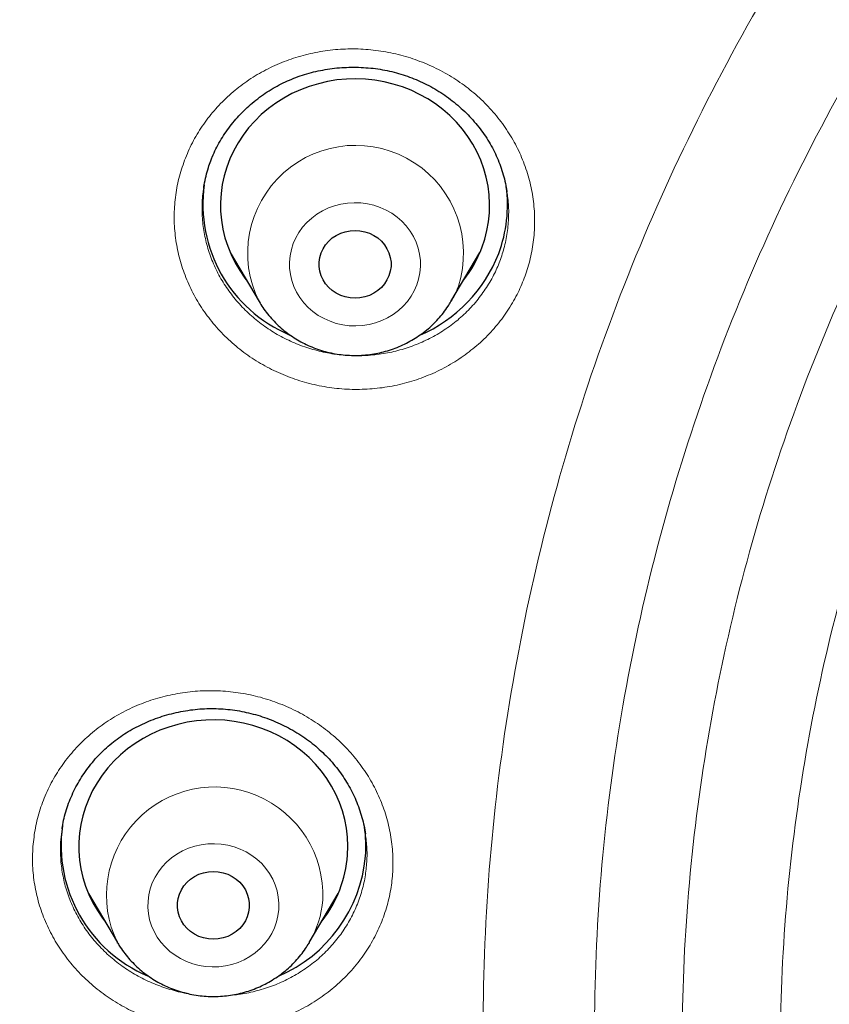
# Model space of a CAD drawing. Header units: millimetres. Extents: x 8 to 954, y 12 to 973.
# Tile 142 of 193: x 313 to 322, y 793 to 804. Entities that reach past the tile are written whole.
import ezdxf

# ---------------------------------------------------------------- set-up
doc = ezdxf.new("R2010")
doc.units = ezdxf.units.MM

msp = doc.modelspace()

# ---------------------------------------------------------------- linework, layer by layer
at = {"color": 7, "linetype": 'Continuous', "lineweight": 30}
for p, q in [((315.243, 801.82), (315.565, 801.273)), ((317.704, 801.273), (318.027, 801.82)), ((315.335, 801.664), (315.314, 801.684)), ((317.951, 801.674), (317.926, 801.649)), ((316.75, 795.346), (316.75, 795.353)), ((313.664, 794.679), (313.986, 794.132)), ((316.125, 794.132), (316.447, 794.679)), ((313.754, 794.525), (313.734, 794.545)), ((316.374, 794.536), (316.348, 794.51)), ((313.988, 794.128), (313.986, 794.132)), ((316.125, 794.132), (316.122, 794.126))]:
    msp.add_line(p, q, dxfattribs=at)
at = {"color": 252, "linetype": 'Continuous', "lineweight": 0}
for p, q in [((317.948, 801.67), (317.926, 801.649)), ((313.37, 795.399), (313.354, 795.28)), ((316.372, 794.532), (316.348, 794.51)), ((316.122, 794.126), (316.114, 794.114))]:
    msp.add_line(p, q, dxfattribs=at)
at = {"color": 7, "linetype": 'Continuous', "lineweight": 30, "flags": 128}
for points in [[(318.048, 801.873), (318.08, 801.968), (318.105, 802.065), (318.122, 802.163), (318.132, 802.262), (318.135, 802.362), (318.13, 802.461), (318.117, 802.56), (318.097, 802.658), (318.07, 802.754), (318.036, 802.848), (317.995, 802.939), (317.947, 803.028), (317.892, 803.113), (317.832, 803.195), (317.765, 803.272), (317.692, 803.345), (317.615, 803.412), (317.532, 803.475), (317.445, 803.531), (317.354, 803.582), (317.26, 803.627), (317.162, 803.665), (317.061, 803.697), (316.959, 803.722), (316.855, 803.74), (316.75, 803.751), (316.644, 803.755), (316.538, 803.752), (316.433, 803.742), (316.328, 803.725), (316.226, 803.701), (316.125, 803.671), (316.027, 803.634), (315.931, 803.59), (315.84, 803.541), (315.752, 803.485), (315.669, 803.424), (315.59, 803.357), (315.517, 803.285), (315.449, 803.209), (315.387, 803.128), (315.331, 803.043), (315.282, 802.955), (315.24, 802.864), (315.204, 802.77), (315.176, 802.674), (315.155, 802.577), (315.141, 802.478), (315.135, 802.379), (315.136, 802.279), (315.145, 802.18), (315.161, 802.082), (315.185, 801.985), (315.215, 801.89), (315.253, 801.797), (315.298, 801.707), (315.349, 801.619), (315.407, 801.536), (315.422, 801.516)], [(317.013, 801.562), (316.991, 801.515), (316.963, 801.471), (316.928, 801.431), (316.888, 801.396), (316.843, 801.366), (316.795, 801.342), (316.743, 801.325), (316.689, 801.315), (316.635, 801.311), (316.58, 801.315), (316.526, 801.325), (316.475, 801.342), (316.426, 801.366), (316.381, 801.396), (316.341, 801.431), (316.306, 801.471), (316.278, 801.515), (316.256, 801.562), (316.241, 801.612), (316.234, 801.663), (316.234, 801.714), (316.241, 801.766), (316.256, 801.815), (316.278, 801.862), (316.306, 801.906), (316.341, 801.946), (316.381, 801.982), (316.426, 802.011), (316.475, 802.035), (316.526, 802.052), (316.58, 802.063), (316.635, 802.066), (316.689, 802.063), (316.743, 802.052), (316.795, 802.035), (316.843, 802.011), (316.888, 801.982), (316.928, 801.946), (316.963, 801.906), (316.991, 801.862), (317.013, 801.815), (317.028, 801.766), (317.036, 801.714), (317.036, 801.663), (317.028, 801.612), (317.013, 801.562)], [(316.552, 795.108), (316.556, 795.208), (316.552, 795.307), (316.54, 795.406), (316.521, 795.504), (316.495, 795.6), (316.462, 795.695), (316.422, 795.787), (316.374, 795.876), (316.321, 795.962), (316.261, 796.044), (316.195, 796.121), (316.123, 796.195), (316.046, 796.263), (315.964, 796.326), (315.878, 796.383), (315.787, 796.435), (315.693, 796.48), (315.596, 796.519), (315.496, 796.552), (315.393, 796.578), (315.289, 796.597), (315.184, 796.609), (315.079, 796.614), (314.973, 796.612), (314.867, 796.603), (314.763, 796.587), (314.66, 796.564), (314.559, 796.534), (314.46, 796.498), (314.364, 796.455), (314.272, 796.407), (314.184, 796.352), (314.1, 796.291), (314.021, 796.225), (313.947, 796.154), (313.878, 796.078), (313.816, 795.998), (313.759, 795.914), (313.709, 795.826), (313.666, 795.735), (313.63, 795.642), (313.6, 795.546), (313.578, 795.449), (313.564, 795.35), (313.556, 795.251), (313.557, 795.151), (313.564, 795.052), (313.579, 794.954), (313.602, 794.857), (313.632, 794.761), (313.669, 794.668), (313.712, 794.577), (313.763, 794.49), (313.82, 794.406), (313.843, 794.375)], [(315.456, 794.522), (315.449, 794.471), (315.434, 794.421), (315.412, 794.374), (315.384, 794.33), (315.349, 794.29), (315.309, 794.255), (315.264, 794.225), (315.216, 794.201), (315.164, 794.184), (315.11, 794.174), (315.056, 794.17), (315.001, 794.174), (314.947, 794.184), (314.895, 794.201), (314.847, 794.225), (314.802, 794.255), (314.762, 794.29), (314.727, 794.33), (314.699, 794.374), (314.677, 794.421), (314.662, 794.471), (314.655, 794.522), (314.655, 794.574), (314.662, 794.625), (314.677, 794.674), (314.699, 794.722), (314.727, 794.766), (314.762, 794.806), (314.802, 794.841), (314.847, 794.87), (314.895, 794.894), (314.947, 794.911), (315.001, 794.922), (315.056, 794.925), (315.11, 794.922), (315.164, 794.911), (315.216, 794.894), (315.264, 794.87), (315.309, 794.841), (315.349, 794.806), (315.384, 794.766), (315.412, 794.722), (315.434, 794.674), (315.449, 794.625), (315.456, 794.574), (315.456, 794.522)]]:
    msp.add_lwpolyline(points, dxfattribs=at)
at = {"color": 252, "linetype": 'Continuous', "lineweight": 0, "flags": 128}
for points in [[(315.946, 801.919), (315.925, 801.852), (315.911, 801.784), (315.905, 801.714), (315.906, 801.645), (315.914, 801.576), (315.93, 801.508), (315.953, 801.442), (315.983, 801.378), (316.02, 801.318), (316.063, 801.261), (316.112, 801.209), (316.166, 801.162), (316.225, 801.12), (316.289, 801.084), (316.356, 801.054), (316.425, 801.031), (316.497, 801.015), (316.57, 801.005), (316.644, 801.002), (316.718, 801.007), (316.791, 801.018), (316.863, 801.037), (316.932, 801.062), (316.998, 801.093), (317.06, 801.131), (317.118, 801.174), (317.171, 801.222), (317.218, 801.276), (317.26, 801.333), (317.295, 801.395), (317.323, 801.459), (317.344, 801.525), (317.358, 801.594), (317.365, 801.663), (317.364, 801.733), (317.355, 801.802), (317.339, 801.87), (317.316, 801.936), (317.286, 801.999), (317.249, 802.059), (317.206, 802.116), (317.157, 802.168), (317.103, 802.215), (317.044, 802.257), (316.981, 802.293), (316.914, 802.323), (316.844, 802.346), (316.772, 802.363), (316.699, 802.372), (316.625, 802.375), (316.551, 802.371), (316.478, 802.359), (316.407, 802.341), (316.338, 802.316), (316.272, 802.284), (316.209, 802.247), (316.152, 802.204), (316.099, 802.155), (316.051, 802.102), (316.01, 802.044), (315.975, 801.983), (315.946, 801.919)], [(314.327, 794.595), (314.325, 794.525), (314.332, 794.456), (314.345, 794.388), (314.366, 794.321), (314.394, 794.256), (314.429, 794.195), (314.47, 794.137), (314.517, 794.084), (314.57, 794.035), (314.628, 793.991), (314.69, 793.954), (314.756, 793.922), (314.825, 793.897), (314.896, 793.878), (314.969, 793.866), (315.043, 793.862), (315.117, 793.864), (315.19, 793.873), (315.262, 793.889), (315.332, 793.912), (315.399, 793.942), (315.462, 793.978), (315.521, 794.019), (315.576, 794.066), (315.625, 794.118), (315.669, 794.175), (315.706, 794.235), (315.736, 794.298), (315.759, 794.364), (315.775, 794.432), (315.784, 794.501), (315.786, 794.571), (315.779, 794.64), (315.766, 794.708), (315.745, 794.775), (315.717, 794.839), (315.682, 794.901), (315.641, 794.958), (315.594, 795.012), (315.541, 795.061), (315.483, 795.104), (315.421, 795.142), (315.355, 795.174), (315.286, 795.199), (315.215, 795.218), (315.142, 795.229), (315.068, 795.234), (314.994, 795.232), (314.921, 795.223), (314.849, 795.206), (314.779, 795.183), (314.712, 795.154), (314.649, 795.118), (314.59, 795.076), (314.535, 795.029), (314.486, 794.977), (314.443, 794.921), (314.406, 794.861), (314.375, 794.798), (314.352, 794.732), (314.336, 794.664), (314.327, 794.595)]]:
    msp.add_lwpolyline(points, dxfattribs=at)
at = {"color": 252, "linetype": 'Continuous', "lineweight": 0}
for centre, radius, start, end in [((316.641, 801.811), 1.203, 342.2926, 206.5829), ((316.743, 801.84), 1.116, 329.4552, 339.2634), ((315.07, 794.661), 1.206, 357.5995, 205.9961), ((315.179, 794.692), 1.099, 329.3816, 355.7421)]:
    msp.add_arc(centre, radius, start, end, dxfattribs=at)
at = {"color": 7, "linetype": 'Continuous', "lineweight": 30}
for centre, radius, start, end in [((316.517, 802.359), 1.579, 172.1086, 247.0886), ((316.827, 802.345), 1.507, 339.2122, 8.0212), ((316.71, 802.404), 1.638, 293.2917, 338.7481), ((316.756, 802.363), 1.382, 322.1509, 339.2267), ((314.938, 795.218), 1.58, 172.1237, 247.0889), ((315.253, 795.204), 1.503, 355.8394, 8.3081), ((315.197, 795.211), 1.359, 322.0109, 355.6679), ((315.152, 795.237), 1.606, 293.0546, 354.9367)]:
    msp.add_arc(centre, radius, start, end, dxfattribs=at)
at = {"color": 252, "linetype": 'Continuous', "lineweight": 0}
for points, knots in [([(295.996, 794.269), (296.009, 795.046), (296.038, 796.658), (296.267, 799.096), (296.637, 801.577), (297.157, 804.033), (297.823, 806.459), (298.632, 808.846), (299.583, 811.186), (300.672, 813.472), (301.895, 815.698), (303.25, 817.855), (304.731, 819.938), (306.334, 821.94), (308.054, 823.853), (309.885, 825.674), (311.822, 827.395), (313.859, 829.011), (315.989, 830.517), (318.205, 831.909), (320.501, 833.181), (322.869, 834.331), (325.303, 835.354), (327.793, 836.248), (330.333, 837.008), (332.914, 837.634), (335.529, 838.123), (338.168, 838.473), (340.824, 838.683), (343.489, 838.754), (346.154, 838.683), (348.81, 838.473), (351.45, 838.123), (354.064, 837.634), (356.645, 837.008), (359.185, 836.248), (361.676, 835.354), (364.109, 834.331), (366.477, 833.181), (368.773, 831.909), (370.99, 830.517), (373.12, 829.011), (375.156, 827.395), (377.093, 825.674), (378.925, 823.853), (380.644, 821.94), (382.247, 819.938), (383.728, 817.855), (385.083, 815.698), (386.306, 813.472), (387.395, 811.186), (388.346, 808.846), (389.155, 806.459), (389.821, 804.033), (390.342, 801.577), (390.712, 799.096), (390.94, 796.658), (390.969, 795.046), (390.983, 794.269)], [0, 0, 0, 0, 0.016664, 0.034566, 0.052467, 0.070368, 0.08827, 0.106171, 0.124072, 0.141974, 0.159875, 0.177776, 0.195678, 0.213579, 0.23148, 0.249382, 0.267283, 0.285184, 0.303085, 0.320987, 0.338888, 0.356789, 0.374691, 0.392592, 0.410493, 0.428395, 0.446296, 0.464197, 0.482099, 0.5, 0.517901, 0.535803, 0.553704, 0.571605, 0.589506, 0.607408, 0.625309, 0.64321, 0.661112, 0.679013, 0.696914, 0.714816, 0.732717, 0.750618, 0.76852, 0.786421, 0.804322, 0.822223, 0.840125, 0.858026, 0.875927, 0.893829, 0.91173, 0.929631, 0.947533, 0.965434, 0.983335, 1, 1, 1, 1]), ([(297.991, 793.411), (298.009, 794.351), (298.045, 796.222), (298.345, 799.009), (298.824, 801.76), (299.499, 804.475), (300.368, 807.153), (301.425, 809.784), (302.657, 812.347), (304.059, 814.818), (305.624, 817.186), (307.354, 819.452), (309.247, 821.614), (311.294, 823.664), (313.477, 825.589), (315.778, 827.368), (318.189, 828.993), (320.709, 830.464), (323.339, 831.781), (326.066, 832.939), (328.865, 833.932), (331.716, 834.748), (334.605, 835.382), (337.533, 835.835), (340.498, 836.106), (343.489, 836.196), (346.481, 836.106), (349.447, 835.835), (352.374, 835.382), (355.263, 834.748), (358.113, 833.932), (360.913, 832.939), (363.64, 831.781), (366.27, 830.463), (368.79, 828.992), (371.201, 827.367), (373.502, 825.589), (375.684, 823.664), (377.732, 821.613), (379.625, 819.451), (381.355, 817.185), (382.92, 814.817), (384.321, 812.346), (385.554, 809.784), (386.611, 807.153), (387.479, 804.474), (388.155, 801.759), (388.634, 799.008), (388.933, 796.222), (388.969, 794.351), (388.988, 793.411)], [0, 0, 0, 0, 0.020985, 0.041789, 0.062502, 0.083215, 0.104018, 0.125, 0.145987, 0.166791, 0.187505, 0.208217, 0.229019, 0.25, 0.270986, 0.291791, 0.312505, 0.333217, 0.354019, 0.375, 0.395986, 0.416791, 0.437505, 0.458217, 0.479019, 0.5, 0.520986, 0.541791, 0.562505, 0.583217, 0.604019, 0.625, 0.645986, 0.666791, 0.687505, 0.708217, 0.729019, 0.75, 0.770986, 0.791791, 0.812505, 0.833217, 0.854019, 0.875, 0.895985, 0.916789, 0.937502, 0.958215, 0.979017, 1, 1, 1, 1]), ([(340.028, 769.514), (339.314, 769.623), (337.885, 769.841), (335.789, 770.385), (333.801, 771.064), (331.934, 771.874), (330.19, 772.791), (328.528, 773.835), (326.959, 774.997), (325.491, 776.272), (324.135, 777.651), (322.898, 779.126), (321.787, 780.688), (320.811, 782.326), (319.974, 784.032), (319.282, 785.794), (318.74, 787.601), (318.35, 789.443), (318.115, 791.308), (318.036, 793.185), (318.115, 795.061), (318.35, 796.926), (318.74, 798.768), (319.282, 800.575), (319.974, 802.337), (320.811, 804.043), (321.787, 805.681), (322.898, 807.243), (324.135, 808.718), (325.491, 810.097), (326.959, 811.372), (328.528, 812.534), (330.19, 813.578), (331.934, 814.495), (333.749, 815.282), (335.624, 815.932), (337.547, 816.441), (339.507, 816.808), (341.492, 817.028), (343.489, 817.102), (345.486, 817.028), (347.471, 816.808), (349.431, 816.441), (351.354, 815.932), (353.229, 815.282), (355.044, 814.495), (356.788, 813.578), (358.45, 812.534), (360.019, 811.372), (361.487, 810.097), (362.843, 808.718), (364.081, 807.243), (365.191, 805.681), (366.168, 804.043), (367.004, 802.337), (367.696, 800.575), (368.238, 798.768), (368.628, 796.926), (368.863, 795.061), (368.942, 793.185), (368.863, 791.308), (368.628, 789.443), (368.238, 787.601), (367.696, 785.794), (367.004, 784.032), (366.168, 782.326), (365.191, 780.688), (364.081, 779.126), (362.843, 777.651), (361.487, 776.272), (360.019, 774.997), (358.45, 773.835), (356.788, 772.791), (355.044, 771.874), (353.179, 771.065), (351.197, 770.388), (349.11, 769.845), (347.686, 769.626), (346.975, 769.517)], [0, 0, 0, 0, 0.014209, 0.028417, 0.042626, 0.055696, 0.068766, 0.081836, 0.094907, 0.107977, 0.121047, 0.134117, 0.147187, 0.160257, 0.173327, 0.186398, 0.199468, 0.212538, 0.225608, 0.238678, 0.251748, 0.264818, 0.277889, 0.290959, 0.304029, 0.317099, 0.330169, 0.343239, 0.356309, 0.36938, 0.38245, 0.39552, 0.40859, 0.42166, 0.43473, 0.4478, 0.460871, 0.473941, 0.487011, 0.500081, 0.513151, 0.526221, 0.539292, 0.552362, 0.565432, 0.578502, 0.591572, 0.604642, 0.617712, 0.630783, 0.643853, 0.656923, 0.669993, 0.683063, 0.696133, 0.709203, 0.722274, 0.735344, 0.748414, 0.761484, 0.774554, 0.787624, 0.800694, 0.813765, 0.826835, 0.839905, 0.852975, 0.866045, 0.879115, 0.892186, 0.905256, 0.918326, 0.931396, 0.944466, 0.957536, 0.971691, 0.985845, 1, 1, 1, 1]), ([(346.89, 770.602), (347.557, 770.706), (348.891, 770.915), (350.848, 771.427), (352.715, 772.067), (354.48, 772.832), (356.139, 773.705), (357.72, 774.697), (359.212, 775.803), (360.608, 777.016), (361.899, 778.328), (363.076, 779.73), (364.132, 781.216), (365.061, 782.774), (365.857, 784.397), (366.515, 786.072), (367.031, 787.792), (367.401, 789.544), (367.625, 791.318), (367.699, 793.103), (367.625, 794.888), (367.401, 796.662), (367.031, 798.414), (366.515, 800.133), (365.857, 801.809), (365.061, 803.431), (364.132, 804.99), (363.076, 806.475), (361.899, 807.878), (360.608, 809.19), (359.212, 810.402), (357.72, 811.508), (356.139, 812.501), (354.48, 813.373), (352.754, 814.121), (350.971, 814.74), (349.141, 815.224), (347.276, 815.573), (345.389, 815.783), (343.489, 815.853), (341.59, 815.783), (339.702, 815.573), (337.837, 815.224), (336.008, 814.74), (334.224, 814.121), (332.498, 813.373), (330.839, 812.501), (329.259, 811.508), (327.766, 810.402), (326.37, 809.19), (325.079, 807.878), (323.902, 806.475), (322.846, 804.99), (321.917, 803.431), (321.122, 801.809), (320.464, 800.133), (319.948, 798.414), (319.577, 796.662), (319.353, 794.888), (319.279, 793.103), (319.353, 791.318), (319.577, 789.544), (319.948, 787.792), (320.464, 786.072), (321.122, 784.397), (321.917, 782.774), (322.846, 781.216), (323.902, 779.73), (325.079, 778.328), (326.37, 777.016), (327.766, 775.803), (329.259, 774.697), (330.839, 773.705), (332.498, 772.832), (334.263, 772.067), (336.13, 771.427), (338.087, 770.915), (339.422, 770.706), (340.089, 770.601)], [0, 0, 0, 0, 0.013976, 0.027953, 0.041929, 0.055017, 0.068105, 0.081192, 0.09428, 0.107368, 0.120455, 0.133543, 0.146631, 0.159719, 0.172806, 0.185894, 0.198982, 0.212069, 0.225157, 0.238245, 0.251332, 0.26442, 0.277508, 0.290595, 0.303683, 0.316771, 0.329859, 0.342946, 0.356034, 0.369122, 0.382209, 0.395297, 0.408385, 0.421472, 0.43456, 0.447648, 0.460735, 0.473823, 0.486911, 0.499999, 0.513086, 0.526174, 0.539262, 0.552349, 0.565437, 0.578525, 0.591612, 0.6047, 0.617788, 0.630876, 0.643963, 0.657051, 0.670139, 0.683226, 0.696314, 0.709402, 0.722489, 0.735577, 0.748665, 0.761752, 0.77484, 0.787928, 0.801016, 0.814103, 0.827191, 0.840279, 0.853366, 0.866454, 0.879542, 0.892629, 0.905717, 0.918805, 0.931893, 0.94498, 0.958068, 0.972045, 0.986023, 1, 1, 1, 1]), ([(340.124, 771.403), (339.496, 771.504), (338.239, 771.706), (336.395, 772.192), (334.626, 772.8), (332.942, 773.53), (331.35, 774.367), (329.834, 775.32), (328.401, 776.381), (327.062, 777.544), (325.823, 778.803), (324.694, 780.149), (323.681, 781.574), (322.789, 783.07), (322.026, 784.627), (321.394, 786.235), (320.899, 787.885), (320.543, 789.566), (320.329, 791.268), (320.257, 792.981), (320.329, 794.694), (320.543, 796.396), (320.899, 798.077), (321.394, 799.727), (322.026, 801.335), (322.789, 802.892), (323.681, 804.388), (324.694, 805.813), (325.823, 807.159), (327.062, 808.418), (328.401, 809.581), (329.834, 810.643), (331.35, 811.595), (332.942, 812.432), (334.599, 813.15), (336.31, 813.743), (338.066, 814.209), (339.855, 814.543), (341.666, 814.745), (343.489, 814.812), (345.312, 814.745), (347.123, 814.543), (348.912, 814.209), (350.668, 813.743), (352.38, 813.15), (354.036, 812.432), (355.628, 811.595), (357.144, 810.642), (358.577, 809.581), (359.917, 808.418), (361.155, 807.159), (362.284, 805.813), (363.298, 804.388), (364.189, 802.892), (364.953, 801.335), (365.584, 799.727), (366.079, 798.077), (366.435, 796.396), (366.649, 794.694), (366.721, 792.981), (366.649, 791.268), (366.435, 789.566), (366.079, 787.885), (365.584, 786.235), (364.953, 784.627), (364.189, 783.07), (363.298, 781.574), (362.284, 780.149), (361.155, 778.803), (359.916, 777.544), (358.577, 776.381), (357.144, 775.32), (355.628, 774.367), (354.036, 773.53), (352.35, 772.799), (350.575, 772.19), (348.723, 771.702), (347.461, 771.5), (346.829, 771.4)], [0, 0, 0, 0, 0.013748, 0.027497, 0.041245, 0.05435, 0.067455, 0.080559, 0.093664, 0.106769, 0.119873, 0.132978, 0.146083, 0.159188, 0.172292, 0.185397, 0.198502, 0.211606, 0.224711, 0.237816, 0.250921, 0.264025, 0.27713, 0.290235, 0.30334, 0.316444, 0.329549, 0.342654, 0.355758, 0.368863, 0.381968, 0.395073, 0.408177, 0.421282, 0.434387, 0.447492, 0.460596, 0.473701, 0.486806, 0.49991, 0.513015, 0.52612, 0.539225, 0.552329, 0.565434, 0.578539, 0.591643, 0.604748, 0.617853, 0.630958, 0.644062, 0.657167, 0.670272, 0.683377, 0.696481, 0.709586, 0.722691, 0.735795, 0.7489, 0.762005, 0.77511, 0.788214, 0.801319, 0.814424, 0.827529, 0.840633, 0.853738, 0.866843, 0.879947, 0.893052, 0.906157, 0.919262, 0.932366, 0.945471, 0.958576, 0.972384, 0.986192, 1, 1, 1, 1]), ([(345.77, 772.231), (346.3, 772.293), (347.359, 772.417), (348.923, 772.739), (350.461, 773.16), (352.004, 773.7), (353.541, 774.366), (355.058, 775.164), (356.503, 776.072), (357.868, 777.083), (359.144, 778.192), (360.324, 779.391), (361.4, 780.674), (362.366, 782.032), (363.215, 783.458), (363.943, 784.941), (364.544, 786.473), (365.016, 788.046), (365.355, 789.648), (365.56, 791.27), (365.628, 792.902), (365.559, 794.534), (365.355, 796.156), (365.016, 797.758), (364.544, 799.33), (363.942, 800.863), (363.214, 802.346), (362.365, 803.771), (361.399, 805.129), (360.323, 806.412), (359.143, 807.611), (357.867, 808.72), (356.501, 809.731), (355.056, 810.639), (353.539, 811.437), (351.961, 812.121), (350.33, 812.686), (348.657, 813.129), (346.952, 813.448), (345.226, 813.64), (343.489, 813.704), (341.752, 813.639), (340.026, 813.447), (338.321, 813.129), (336.648, 812.685), (335.017, 812.12), (333.439, 811.436), (331.922, 810.638), (330.477, 809.73), (329.112, 808.719), (327.836, 807.61), (326.656, 806.411), (325.58, 805.128), (324.614, 803.77), (323.765, 802.345), (323.037, 800.861), (322.436, 799.329), (321.964, 797.757), (321.625, 796.154), (321.42, 794.532), (321.352, 792.9), (321.421, 791.268), (321.625, 789.646), (321.964, 788.044), (322.436, 786.472), (323.038, 784.939), (323.766, 783.456), (324.615, 782.031), (325.581, 780.673), (326.657, 779.39), (327.837, 778.191), (329.113, 777.082), (330.479, 776.071), (331.924, 775.163), (333.44, 774.365), (334.977, 773.7), (336.52, 773.159), (338.057, 772.739), (339.621, 772.417), (340.679, 772.293), (341.208, 772.231)], [0, 0, 0, 0, 0.011909, 0.023818, 0.035727, 0.047636, 0.060561, 0.073486, 0.086411, 0.099336, 0.112261, 0.125186, 0.138111, 0.151036, 0.163961, 0.176886, 0.189811, 0.202736, 0.215661, 0.228586, 0.241512, 0.254437, 0.267362, 0.280287, 0.293212, 0.306137, 0.319062, 0.331987, 0.344912, 0.357837, 0.370762, 0.383687, 0.396612, 0.409537, 0.422462, 0.435388, 0.448313, 0.461238, 0.474163, 0.487088, 0.500013, 0.512938, 0.525863, 0.538788, 0.551713, 0.564638, 0.577563, 0.590488, 0.603413, 0.616338, 0.629264, 0.642189, 0.655114, 0.668039, 0.680964, 0.693889, 0.706814, 0.719739, 0.732664, 0.745589, 0.758514, 0.771439, 0.784364, 0.797289, 0.810214, 0.823139, 0.836065, 0.84899, 0.861915, 0.87484, 0.887765, 0.90069, 0.913615, 0.92654, 0.939465, 0.95239, 0.964293, 0.976195, 0.988098, 1, 1, 1, 1]), ([(314.735, 802.848), (314.762, 802.914), (314.817, 803.046), (314.929, 803.23), (315.06, 803.402), (315.212, 803.558), (315.381, 803.698), (315.566, 803.819), (315.765, 803.918), (315.974, 803.996), (316.192, 804.052), (316.415, 804.084), (316.641, 804.092), (316.867, 804.076), (317.09, 804.036), (317.307, 803.973), (317.516, 803.887), (317.713, 803.78), (317.897, 803.653), (318.064, 803.507), (318.214, 803.345), (318.343, 803.168), (318.451, 802.979), (318.535, 802.779), (318.596, 802.573), (318.631, 802.361), (318.641, 802.148), (318.626, 801.935), (318.587, 801.73), (318.525, 801.534), (318.442, 801.347), (318.336, 801.165), (318.205, 800.992), (318.055, 800.834), (317.886, 800.694), (317.702, 800.572), (317.504, 800.47), (317.295, 800.391), (317.078, 800.334), (316.855, 800.301), (316.629, 800.291), (316.403, 800.306), (316.18, 800.344), (315.963, 800.406), (315.754, 800.49), (315.555, 800.596), (315.371, 800.722), (315.202, 800.866), (315.051, 801.028), (314.921, 801.204), (314.812, 801.392), (314.726, 801.591), (314.664, 801.797), (314.627, 802.008), (314.614, 802.222), (314.629, 802.435), (314.666, 802.646), (314.712, 802.781), (314.735, 802.848)], [0, 0, 0, 0, 0.01784, 0.035736, 0.053576, 0.071438, 0.089358, 0.107221, 0.125091, 0.143017, 0.160887, 0.178767, 0.196705, 0.214585, 0.232476, 0.250423, 0.268314, 0.28621, 0.304163, 0.322058, 0.339952, 0.357902, 0.375796, 0.39368, 0.411622, 0.429506, 0.44738, 0.46531, 0.483184, 0.499919, 0.516654, 0.53452, 0.552444, 0.57031, 0.588176, 0.6061, 0.623966, 0.641839, 0.659768, 0.677641, 0.695525, 0.713466, 0.73135, 0.749243, 0.767193, 0.785086, 0.802981, 0.820934, 0.83883, 0.856721, 0.874669, 0.89256, 0.910441, 0.92838, 0.946261, 0.964155, 0.982106, 1, 1, 1, 1]), ([(314.949, 802.54), (314.946, 802.525), (314.932, 802.451), (314.927, 802.314), (314.936, 802.133), (314.968, 801.953), (315.02, 801.778), (315.093, 801.608), (315.186, 801.448), (315.297, 801.298), (315.425, 801.16), (315.569, 801.037), (315.725, 800.929), (315.894, 800.839), (316.072, 800.766), (316.257, 800.715), (316.4, 800.686), (316.482, 800.682), (316.5, 800.681)], [0, 0, 0, 0, 0.01739, 0.086068, 0.154784, 0.223725, 0.292447, 0.361214, 0.430202, 0.498972, 0.567771, 0.63679, 0.705586, 0.774384, 0.8434, 0.912198, 0.980966, 1, 1, 1, 1]), ([(316.599, 800.674), (316.612, 800.673), (316.69, 800.667), (316.831, 800.677), (317.021, 800.703), (317.205, 800.752), (317.383, 800.819), (317.551, 800.905), (317.708, 801.008), (317.852, 801.127), (317.979, 801.262), (318.09, 801.409), (318.181, 801.563), (318.252, 801.723), (318.304, 801.889), (318.338, 802.064), (318.35, 802.245), (318.346, 802.389), (318.331, 802.472), (318.327, 802.495)], [0, 0, 0, 0, 0.013371, 0.07804, 0.142671, 0.207509, 0.27214, 0.336749, 0.401563, 0.466171, 0.530776, 0.595592, 0.660198, 0.720713, 0.78123, 0.845866, 0.910701, 0.975335, 1, 1, 1, 1]), ([(315.336, 801.662), (315.333, 801.665), (315.325, 801.671), (315.318, 801.679), (315.314, 801.683)], [0, 0, 0, 0, 0.40389, 1, 1, 1, 1]), ([(313.044, 795.202), (313.052, 795.273), (313.067, 795.413), (313.121, 795.619), (313.198, 795.818), (313.299, 796.007), (313.421, 796.184), (313.565, 796.347), (313.727, 796.493), (313.905, 796.622), (314.098, 796.73), (314.304, 796.817), (314.518, 796.882), (314.739, 796.924), (314.965, 796.942), (315.191, 796.936), (315.416, 796.907), (315.636, 796.853), (315.848, 796.777), (316.051, 796.679), (316.24, 796.561), (316.415, 796.423), (316.573, 796.268), (316.711, 796.098), (316.828, 795.914), (316.923, 795.719), (316.993, 795.516), (317.039, 795.307), (317.06, 795.1), (317.057, 794.896), (317.031, 794.695), (316.981, 794.492), (316.905, 794.293), (316.806, 794.103), (316.684, 793.925), (316.542, 793.761), (316.382, 793.613), (316.204, 793.484), (316.011, 793.374), (315.807, 793.285), (315.593, 793.219), (315.372, 793.176), (315.147, 793.156), (314.921, 793.161), (314.696, 793.189), (314.475, 793.24), (314.262, 793.315), (314.059, 793.412), (313.868, 793.529), (313.693, 793.666), (313.534, 793.82), (313.395, 793.989), (313.276, 794.172), (313.18, 794.366), (313.107, 794.568), (313.06, 794.777), (313.036, 794.99), (313.041, 795.132), (313.044, 795.202)], [0, 0, 0, 0, 0.0178393, 0.0357355, 0.0535755, 0.0714378, 0.0893583, 0.1072207, 0.1250901, 0.143017, 0.1608863, 0.1787669, 0.1967046, 0.2145848, 0.2324756, 0.2504231, 0.2683137, 0.2862097, 0.3041623, 0.3220578, 0.3399512, 0.3579012, 0.3757949, 0.3936794, 0.4116213, 0.4295066, 0.44738, 0.4653099, 0.4831834, 0.4999186, 0.5166534, 0.5345196, 0.5524435, 0.5703101, 0.5881759, 0.6060986, 0.6239654, 0.6418381, 0.6597681, 0.6776407, 0.6955244, 0.7134653, 0.7313492, 0.7492422, 0.7671921, 0.785085, 0.8029806, 0.8209338, 0.8388293, 0.8567206, 0.874669, 0.8925597, 0.910441, 0.9283794, 0.9462613, 0.9641555, 0.9821054, 1, 1, 1, 1]), ([(315.247, 793.547), (315.276, 793.549), (315.368, 793.556), (315.522, 793.589), (315.704, 793.643), (315.878, 793.719), (316.041, 793.812), (316.193, 793.921), (316.329, 794.047), (316.45, 794.186), (316.554, 794.337), (316.638, 794.499), (316.702, 794.668), (316.746, 794.84), (316.767, 795.012), (316.771, 795.18), (316.757, 795.291), (316.75, 795.346)], [0, 0, 0, 0, 0.031761, 0.102175, 0.172368, 0.242515, 0.312889, 0.383038, 0.453162, 0.523509, 0.593634, 0.663753, 0.734103, 0.804226, 0.869907, 0.935591, 1, 1, 1, 1]), ([(313.354, 795.28), (313.354, 795.279), (313.35, 795.219), (313.349, 795.098), (313.368, 794.918), (313.408, 794.74), (313.47, 794.568), (313.552, 794.403), (313.652, 794.247), (313.771, 794.103), (313.906, 793.971), (314.055, 793.855), (314.217, 793.755), (314.39, 793.672), (314.571, 793.61), (314.698, 793.575), (314.765, 793.567), (314.768, 793.566)], [0, 0, 0, 0, 0.000303, 0.076783, 0.153511, 0.229992, 0.30652, 0.383293, 0.459821, 0.536409, 0.613238, 0.689822, 0.76644, 0.8433, 0.91992, 0.996534, 1, 1, 1, 1]), ([(313.756, 794.523), (313.754, 794.525), (313.746, 794.531), (313.739, 794.539), (313.734, 794.545)], [0, 0, 0, 0, 0.258657, 1, 1, 1, 1])]:
    msp.add_open_spline(points, degree=3, knots=knots, dxfattribs=at)
at = {"color": 7, "linetype": 'Continuous', "lineweight": 30}
for points, knots in [([(340.309, 751.299), (339.107, 751.406), (336.702, 751.618), (333.144, 752.282), (329.652, 753.193), (326.277, 754.361), (323.039, 755.763), (319.952, 757.388), (317.012, 759.234), (314.234, 761.292), (311.637, 763.548), (309.236, 765.989), (307.046, 768.599), (305.081, 771.362), (303.353, 774.262), (301.872, 777.281), (300.648, 780.399), (299.687, 783.598), (298.997, 786.858), (298.582, 790.158), (298.443, 793.479), (298.582, 796.801), (298.997, 800.101), (299.687, 803.361), (300.648, 806.56), (301.872, 809.678), (303.353, 812.697), (305.081, 815.597), (307.046, 818.36), (309.236, 820.97), (311.637, 823.411), (314.234, 825.667), (317.012, 827.725), (319.952, 829.571), (323.039, 831.195), (326.251, 832.587), (329.569, 833.737), (332.973, 834.64), (336.442, 835.288), (339.955, 835.679), (343.489, 835.809), (347.023, 835.679), (350.536, 835.288), (354.005, 834.64), (357.409, 833.737), (360.728, 832.587), (363.94, 831.195), (367.026, 829.571), (369.967, 827.725), (372.744, 825.667), (375.342, 823.411), (377.743, 820.97), (379.932, 818.36), (381.897, 815.597), (383.626, 812.697), (385.106, 809.678), (386.331, 806.56), (387.291, 803.361), (387.981, 800.101), (388.397, 796.801), (388.535, 793.479), (388.397, 790.158), (387.981, 786.858), (387.291, 783.598), (386.331, 780.399), (385.106, 777.281), (383.626, 774.262), (381.897, 771.362), (379.932, 768.599), (377.743, 765.989), (375.342, 763.548), (372.744, 761.292), (369.967, 759.234), (367.026, 757.388), (363.94, 755.763), (360.701, 754.361), (357.326, 753.193), (353.834, 752.282), (350.276, 751.618), (347.871, 751.406), (346.669, 751.299)], [0, 0, 0, 0, 0.013106, 0.026212, 0.039318, 0.052424, 0.065212, 0.078, 0.090788, 0.103576, 0.116364, 0.129151, 0.141939, 0.154727, 0.167515, 0.180303, 0.193091, 0.205879, 0.218667, 0.231454, 0.244242, 0.25703, 0.269818, 0.282606, 0.295394, 0.308182, 0.32097, 0.333758, 0.346545, 0.359333, 0.372121, 0.384909, 0.397697, 0.410485, 0.423273, 0.436061, 0.448848, 0.461636, 0.474424, 0.487212, 0.5, 0.512788, 0.525576, 0.538364, 0.551152, 0.563939, 0.576727, 0.589515, 0.602303, 0.615091, 0.627879, 0.640667, 0.653455, 0.666242, 0.67903, 0.691818, 0.704606, 0.717394, 0.730182, 0.74297, 0.755758, 0.768546, 0.781333, 0.794121, 0.806909, 0.819697, 0.832485, 0.845273, 0.858061, 0.870849, 0.883636, 0.896424, 0.909212, 0.922, 0.934788, 0.947576, 0.960682, 0.973788, 0.986894, 1, 1, 1, 1]), ([(315.026, 802.841), (315.032, 802.855), (315.049, 802.9), (315.083, 802.974), (315.129, 803.061), (315.182, 803.145), (315.241, 803.227), (315.305, 803.306), (315.375, 803.381), (315.449, 803.452), (315.528, 803.519), (315.612, 803.58), (315.699, 803.637), (315.788, 803.687), (315.881, 803.732), (315.976, 803.771), (316.073, 803.805), (316.173, 803.832), (316.275, 803.854), (316.38, 803.871), (316.487, 803.881), (316.594, 803.885), (316.702, 803.883), (316.809, 803.876), (316.915, 803.862), (317.019, 803.842), (317.121, 803.816), (317.219, 803.785), (317.316, 803.747), (317.41, 803.705), (317.502, 803.656), (317.591, 803.602), (317.678, 803.542), (317.76, 803.478), (317.839, 803.409), (317.913, 803.335), (317.982, 803.258), (318.045, 803.178), (318.103, 803.094), (318.155, 803.008), (318.2, 802.919), (318.239, 802.828), (318.273, 802.735), (318.3, 802.639), (318.318, 802.559), (318.325, 802.511), (318.328, 802.495)], [0, 0, 0, 0, 0.011059, 0.034138, 0.057326, 0.080666, 0.104131, 0.127699, 0.15133, 0.174983, 0.1986, 0.222135, 0.245547, 0.268797, 0.291857, 0.314692, 0.337402, 0.360289, 0.383427, 0.406771, 0.430268, 0.453855, 0.477466, 0.501007, 0.524413, 0.547624, 0.570593, 0.593291, 0.615911, 0.638745, 0.661795, 0.685038, 0.708428, 0.731928, 0.755492, 0.779068, 0.802599, 0.826049, 0.849386, 0.872594, 0.89567, 0.918677, 0.941866, 0.965222, 0.988721, 1, 1, 1, 1]), ([(314.949, 802.541), (314.95, 802.552), (314.956, 802.595), (314.973, 802.671), (314.997, 802.76), (315.017, 802.816), (315.026, 802.841)], [0, 0, 0, 0, 0.106942, 0.427707, 0.746555, 1, 1, 1, 1]), ([(315.566, 801.273), (315.579, 801.251), (315.608, 801.204), (315.658, 801.136), (315.716, 801.069), (315.778, 801.006), (315.845, 800.948), (315.917, 800.895), (315.992, 800.846), (316.071, 800.804), (316.153, 800.767), (316.238, 800.735), (316.325, 800.71), (316.413, 800.692), (316.503, 800.679), (316.594, 800.673), (316.685, 800.673), (316.776, 800.68), (316.866, 800.693), (316.954, 800.713), (317.041, 800.739), (317.126, 800.771), (317.208, 800.809), (317.287, 800.853), (317.363, 800.902), (317.434, 800.956), (317.501, 801.016), (317.564, 801.08), (317.621, 801.148), (317.668, 801.213), (317.693, 801.256), (317.704, 801.274)], [0, 0, 0, 0, 0.030362, 0.064947, 0.099586, 0.134281, 0.169029, 0.203842, 0.23871, 0.273636, 0.308612, 0.34364, 0.378714, 0.413827, 0.448976, 0.484152, 0.519354, 0.554572, 0.589797, 0.625023, 0.660243, 0.695452, 0.730639, 0.765799, 0.800925, 0.836007, 0.871044, 0.906025, 0.940949, 0.975813, 1, 1, 1, 1]), ([(313.369, 795.399), (313.37, 795.407), (313.375, 795.448), (313.391, 795.519), (313.417, 795.614), (313.45, 795.708), (313.49, 795.8), (313.535, 795.889), (313.586, 795.976), (313.643, 796.06), (313.706, 796.14), (313.773, 796.216), (313.845, 796.287), (313.921, 796.353), (314.001, 796.415), (314.085, 796.471), (314.173, 796.522), (314.266, 796.569), (314.362, 796.61), (314.461, 796.646), (314.563, 796.677), (314.667, 796.702), (314.772, 796.721), (314.878, 796.734), (314.983, 796.74), (315.088, 796.74), (315.192, 796.734), (315.295, 796.722), (315.398, 796.704), (315.5, 796.68), (315.602, 796.65), (315.701, 796.614), (315.799, 796.572), (315.894, 796.525), (315.986, 796.472), (316.074, 796.415), (316.158, 796.353), (316.237, 796.286), (316.311, 796.216), (316.38, 796.142), (316.443, 796.064), (316.502, 795.983), (316.555, 795.897), (316.603, 795.809), (316.646, 795.718), (316.682, 795.624), (316.712, 795.528), (316.736, 795.435), (316.746, 795.375), (316.75, 795.346)], [0, 0, 0, 0, 0.00554, 0.027176, 0.048963, 0.070882, 0.092899, 0.114979, 0.137081, 0.159149, 0.181134, 0.203003, 0.224714, 0.246243, 0.267562, 0.288762, 0.310122, 0.331703, 0.353466, 0.375361, 0.397327, 0.419304, 0.441208, 0.462976, 0.484557, 0.505904, 0.527, 0.548027, 0.569239, 0.590644, 0.612217, 0.633922, 0.655718, 0.677562, 0.699407, 0.7212, 0.742907, 0.7645, 0.785963, 0.807295, 0.828569, 0.85002, 0.871623, 0.893366, 0.915221, 0.937162, 0.959158, 0.981177, 1, 1, 1, 1]), ([(295.991, 794.269), (295.991, 794.248), (295.991, 794.207), (295.991, 794.134), (295.991, 794.052), (295.991, 793.964), (295.991, 793.869), (295.992, 793.742), (295.993, 793.581), (295.996, 793.388), (296, 793.184), (296.005, 792.971), (296.011, 792.749), (296.021, 792.454), (296.036, 792.102), (296.053, 791.784), (296.065, 791.57), (296.072, 791.452), (296.08, 791.336), (296.087, 791.225), (296.094, 791.12), (296.101, 791.027), (296.106, 790.949), (296.111, 790.892), (296.114, 790.85), (296.117, 790.811), (296.121, 790.765), (296.126, 790.702), (296.132, 790.617), (296.141, 790.513), (296.151, 790.4), (296.166, 790.227), (296.188, 789.993), (296.218, 789.693), (296.249, 789.406), (296.28, 789.134), (296.311, 788.878), (296.345, 788.615), (296.381, 788.343), (296.42, 788.06), (296.465, 787.759), (296.514, 787.438), (296.57, 787.095), (296.632, 786.731), (296.702, 786.347), (296.779, 785.941), (296.864, 785.514), (296.959, 785.067), (297.045, 784.68), (297.12, 784.357), (297.18, 784.104), (297.242, 783.849), (297.304, 783.602), (297.363, 783.373), (297.416, 783.173), (297.462, 783), (297.502, 782.854), (297.536, 782.73), (297.564, 782.629), (297.586, 782.548), (297.604, 782.487), (297.617, 782.442), (297.628, 782.402), (297.641, 782.356), (297.657, 782.299), (297.678, 782.228), (297.705, 782.134), (297.741, 782.013), (297.786, 781.861), (297.838, 781.689), (297.898, 781.493), (297.966, 781.274), (298.043, 781.032), (298.129, 780.768), (298.222, 780.488), (298.319, 780.202), (298.419, 779.915), (298.59, 779.434), (298.84, 778.764), (299.177, 777.914), (299.525, 777.088), (299.86, 776.336), (300.179, 775.656), (300.477, 775.046), (300.775, 774.457), (301.072, 773.893), (301.34, 773.4), (301.578, 772.975), (301.786, 772.612), (301.956, 772.322), (302.088, 772.1), (302.18, 771.946), (302.266, 771.804), (302.343, 771.677), (302.406, 771.575), (302.457, 771.494), (302.495, 771.432), (302.527, 771.381), (302.554, 771.336), (302.583, 771.29), (302.617, 771.236), (302.662, 771.165), (302.718, 771.076), (302.788, 770.967), (302.869, 770.84), (302.962, 770.696), (303.068, 770.533), (303.186, 770.354), (303.317, 770.157), (303.461, 769.943), (303.618, 769.712), (303.807, 769.44), (304.022, 769.134), (304.259, 768.803), (304.552, 768.402), (304.9, 767.939), (305.302, 767.418), (305.698, 766.92), (306.087, 766.445), (306.469, 765.991), (306.842, 765.559), (307.205, 765.148), (307.559, 764.758), (307.901, 764.388), (308.233, 764.038), (308.553, 763.708), (308.86, 763.396), (309.155, 763.103), (309.445, 762.819), (309.734, 762.541), (310.028, 762.264), (310.323, 761.991), (310.621, 761.719), (311.064, 761.322), (311.66, 760.805), (312.416, 760.176), (313.103, 759.629), (313.713, 759.16), (314.117, 758.858), (314.396, 758.654), (314.54, 758.549), (314.667, 758.457), (314.779, 758.377), (314.876, 758.308), (314.957, 758.25), (315.022, 758.204), (315.066, 758.174), (315.093, 758.154), (315.113, 758.14), (315.138, 758.123), (315.171, 758.1), (315.221, 758.065), (315.293, 758.015), (315.391, 757.947), (315.51, 757.865), (315.652, 757.768), (315.816, 757.657), (316.002, 757.531), (316.212, 757.392), (316.444, 757.239), (316.701, 757.073), (316.981, 756.894), (317.285, 756.703), (317.614, 756.499), (317.965, 756.286), (318.339, 756.064), (318.735, 755.833), (319.156, 755.594), (319.585, 755.355), (320.021, 755.119), (320.462, 754.885), (320.923, 754.647), (321.407, 754.404), (321.74, 754.24), (321.912, 754.158), (321.915, 754.157)], [0, 0, 0, 0, 0.001286, 0.002533, 0.004186, 0.005939, 0.007857, 0.009946, 0.013573, 0.017621, 0.021591, 0.025897, 0.030492, 0.035025, 0.043688, 0.051814, 0.054257, 0.056647, 0.058983, 0.061266, 0.063344, 0.065353, 0.066928, 0.06807, 0.068793, 0.069517, 0.070434, 0.071543, 0.073383, 0.075571, 0.077883, 0.080242, 0.08605, 0.092126, 0.098472, 0.10351, 0.108705, 0.114058, 0.119568, 0.125274, 0.131388, 0.137944, 0.144941, 0.152378, 0.160257, 0.168577, 0.177337, 0.186539, 0.196182, 0.201303, 0.20654, 0.211894, 0.217157, 0.221911, 0.226142, 0.229653, 0.232699, 0.23528, 0.237397, 0.239049, 0.240341, 0.241206, 0.241909, 0.242839, 0.244063, 0.24554, 0.247273, 0.249991, 0.253166, 0.256798, 0.260885, 0.265527, 0.270643, 0.276235, 0.282277, 0.288404, 0.294494, 0.300549, 0.319237, 0.337572, 0.355555, 0.373186, 0.387038, 0.400665, 0.413922, 0.426658, 0.438873, 0.4475, 0.455847, 0.463914, 0.46762, 0.471264, 0.474643, 0.477588, 0.480098, 0.481841, 0.483288, 0.484439, 0.485429, 0.486443, 0.487678, 0.489264, 0.491416, 0.493992, 0.496994, 0.500421, 0.504274, 0.508552, 0.513255, 0.518384, 0.523938, 0.529917, 0.538139, 0.54624, 0.554194, 0.567682, 0.580726, 0.593328, 0.605487, 0.617204, 0.628478, 0.63931, 0.649699, 0.659645, 0.66915, 0.678212, 0.686832, 0.695009, 0.702745, 0.710761, 0.718641, 0.726538, 0.73445, 0.742379, 0.761558, 0.780831, 0.800199, 0.813034, 0.825911, 0.829774, 0.833241, 0.836312, 0.838987, 0.841267, 0.843278, 0.84483, 0.845925, 0.846364, 0.84681, 0.847365, 0.848101, 0.849163, 0.850955, 0.853265, 0.856091, 0.859434, 0.863294, 0.867671, 0.872564, 0.877974, 0.883923, 0.890392, 0.897381, 0.90489, 0.91292, 0.921312, 0.930206, 0.939602, 0.9495, 0.958761, 0.968421, 0.978482, 0.988942, 0.999801, 1, 1, 1, 1]), ([(313.989, 794.128), (313.999, 794.112), (314.023, 794.071), (314.069, 794.009), (314.125, 793.941), (314.187, 793.877), (314.253, 793.818), (314.324, 793.764), (314.398, 793.714), (314.477, 793.671), (314.558, 793.632), (314.642, 793.6), (314.729, 793.574), (314.817, 793.554), (314.907, 793.54), (314.997, 793.533), (315.088, 793.532), (315.179, 793.537), (315.269, 793.549), (315.358, 793.568), (315.446, 793.592), (315.531, 793.623), (315.614, 793.66), (315.693, 793.703), (315.77, 793.751), (315.842, 793.805), (315.91, 793.863), (315.973, 793.926), (316.031, 793.994), (316.081, 794.061), (316.109, 794.106), (316.121, 794.126)], [0, 0, 0, 0, 0.022039, 0.056775, 0.091559, 0.126407, 0.161308, 0.196267, 0.231287, 0.266361, 0.301493, 0.336672, 0.371899, 0.407168, 0.442473, 0.477808, 0.513168, 0.548547, 0.583935, 0.619325, 0.654711, 0.690085, 0.72544, 0.760768, 0.796064, 0.831318, 0.866525, 0.901682, 0.936778, 0.971814, 1, 1, 1, 1])]:
    msp.add_open_spline(points, degree=3, knots=knots, dxfattribs=at)

doc.saveas('drawing.dxf')
